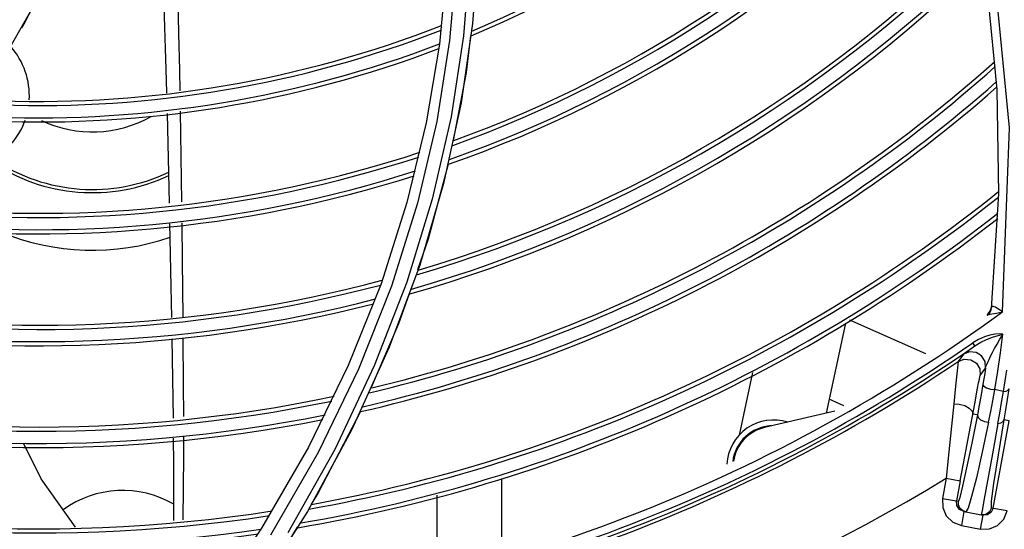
# Model space of a CAD drawing. Extents: x 40.7 to 137.4, y -250.8 to -221.5.
# Tile 61 of 256: x 56.5309 to 56.649, y -236.7705 to -236.7093. Entities that reach past the tile are written whole.
import ezdxf

# ---------------------------------------------------------------- set-up
doc = ezdxf.new("R2010")
doc.units = 0
doc.header["$MEASUREMENT"] = 0
doc.layers.get('0').update_dxf_attribs({"linetype": 'CONTINUOUS'})

msp = doc.modelspace()

# ---------------------------------------------------------------- linework, layer by layer
at = {"color": 155}
for p, q in [((56.58590450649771, -236.700418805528), (56.58524116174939, -236.7097803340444)), ((56.58213285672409, -236.7027905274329), (56.58126221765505, -236.7122514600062)), ((56.53294354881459, -236.706909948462), (56.53155333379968, -236.7096316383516)), ((56.64701327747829, -236.706470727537), (56.64808136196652, -236.7177211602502)), ((56.53155333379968, -236.7096316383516), (56.53116761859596, -236.7103179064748)), ((56.58524116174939, -236.7097803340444), (56.58387469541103, -236.7193168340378)), ((56.58249338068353, -236.7118415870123), (56.5809455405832, -236.7215205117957)), ((56.58126221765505, -236.7122514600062), (56.57969020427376, -236.7216961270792)), ((56.64808136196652, -236.7177211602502), (56.64829770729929, -236.7302285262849)), ((56.54860547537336, -236.7205653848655), (56.54885032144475, -236.7313417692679)), ((56.55017823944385, -236.7203094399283), (56.55033128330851, -236.731191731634)), ((56.58267188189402, -236.7209815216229), (56.58041136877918, -236.7308504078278)), ((56.57969020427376, -236.7216961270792), (56.57737604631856, -236.7312722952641)), ((56.58041136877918, -236.7308504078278), (56.57735041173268, -236.740824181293)), ((56.64829770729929, -236.7302285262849), (56.64740920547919, -236.7439887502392)), ((56.57737604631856, -236.7312722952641), (56.57426743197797, -236.7410037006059)), ((56.57890983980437, -236.7387787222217), (56.57525279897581, -236.7486242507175)), ((56.57426743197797, -236.7410037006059), (56.57033865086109, -236.7508058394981)), ((56.57550417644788, -236.7412746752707), (56.57154788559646, -236.7512572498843)), ((56.57735041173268, -236.740824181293), (56.57345912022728, -236.7508552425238)), ((56.64740575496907, -236.744183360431), (56.64745241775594, -236.7438446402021)), ((56.64696690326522, -236.7446825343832), (56.64695796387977, -236.7447645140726)), ((56.64733429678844, -236.7442866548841), (56.64740921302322, -236.7439886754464)), ((56.64734311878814, -236.7442044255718), (56.64739799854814, -236.7439858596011)), ((56.64741698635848, -236.7439489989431), (56.64740914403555, -236.7439887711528)), ((56.64777626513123, -236.7445650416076), (56.64807408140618, -236.7445183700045)), ((56.64807408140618, -236.7445183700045), (56.64840704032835, -236.7444546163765)), ((56.64840704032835, -236.7444546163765), (56.64877174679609, -236.7443665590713)), ((56.62993614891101, -236.7457484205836), (56.62764113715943, -236.7565456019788)), ((56.63958256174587, -236.7494235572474), (56.63048285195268, -236.7453721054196)), ((56.57525279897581, -236.7486242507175), (56.57077727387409, -236.7584840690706)), ((56.64457995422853, -236.749091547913), (56.64546382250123, -236.7484624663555)), ((56.6454638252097, -236.7484624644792), (56.64521114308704, -236.7480979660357)), ((56.64410008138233, -236.7494475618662), (56.64347058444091, -236.7503244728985)), ((56.57033865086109, -236.7508058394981), (56.56557680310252, -236.7605933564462)), ((56.61879385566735, -236.7516642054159), (56.61719727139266, -236.7591755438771)), ((56.6461131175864, -236.7520034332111), (56.64675153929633, -236.7511123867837)), ((56.64924383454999, -236.7513848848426), (56.64887790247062, -236.7539146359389)), ((56.64545074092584, -236.7553916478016), (56.64579815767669, -236.7535414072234)), ((56.64887790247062, -236.7539146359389), (56.64785247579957, -236.7537075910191)), ((56.62975403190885, -236.7556314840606), (56.62800130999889, -236.7548511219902)), ((56.57181347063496, -236.7563299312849), (56.56669471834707, -236.7661674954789)), ((56.62869024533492, -236.7563033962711), (56.62024710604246, -236.7582526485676)), ((56.64576318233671, -236.7567382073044), (56.64521237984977, -236.7566375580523)), ((56.64765142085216, -236.767917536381), (56.6495669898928, -236.757433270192)), ((56.6495669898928, -236.757433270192), (56.64898691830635, -236.7573272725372)), ((56.57077727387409, -236.7584840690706), (56.56546039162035, -236.7683059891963)), ((56.56557680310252, -236.7605933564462), (56.55994565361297, -236.7703389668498)), ((56.58874102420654, -236.7730680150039), (56.58874102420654, -236.7643495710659)), ((56.64203059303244, -236.764333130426), (56.64158933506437, -236.7667478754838)), ((56.6420305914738, -236.764333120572), (56.64371163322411, -236.7646402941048)), ((56.64371163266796, -236.7646402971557), (56.64327040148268, -236.7670549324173)), ((56.56669471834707, -236.7661674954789), (56.5659057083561, -236.7674492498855)), ((56.58098885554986, -236.7753077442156), (56.58098885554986, -236.7663645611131)), ((56.64158936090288, -236.7667477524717), (56.64348949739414, -236.767094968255)), ((56.64331646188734, -236.7676215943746), (56.64327040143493, -236.7670549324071)), ((56.64658884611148, -236.7668041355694), (56.64633315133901, -236.7682177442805)), ((56.56546039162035, -236.7683059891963), (56.55928375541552, -236.7780327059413)), ((56.64363992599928, -236.7680896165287), (56.64331646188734, -236.7676215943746)), ((56.64415441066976, -236.7683333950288), (56.64363992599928, -236.7680896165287)), ((56.64415441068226, -236.7683333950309), (56.64384718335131, -236.7700146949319)), ((56.64415441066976, -236.7683333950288), (56.64644343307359, -236.768751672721)), ((56.64464744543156, -236.767916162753), (56.64437325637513, -236.7683728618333)), ((56.64633315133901, -236.7682177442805), (56.64624170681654, -236.7687148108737)), ((56.64744887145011, -236.7678805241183), (56.64933246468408, -236.7682247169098)), ((56.64613620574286, -236.7704329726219), (56.64644343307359, -236.768751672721)), ((56.64697938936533, -236.7687081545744), (56.646443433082, -236.7687516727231)), ((56.55994565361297, -236.7703389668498), (56.55342683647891, -236.7799774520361)), ((56.56420427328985, -236.7702132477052), (56.56049295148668, -236.7762423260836)), ((56.64384731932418, -236.7700147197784), (56.64613607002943, -236.7704329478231))]:
    msp.add_line(p, q, dxfattribs=at)
for points in [[(56.57446637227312, -236.6505333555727), (56.57741628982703, -236.6584330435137), (56.57981244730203, -236.6666481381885), (56.58163067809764, -236.6751675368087), (56.58284064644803, -236.6839749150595), (56.58340901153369, -236.6930442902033), (56.58330358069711, -236.7023420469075), (56.58249338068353, -236.7118415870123)], [(56.64876869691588, -236.7443663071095), (56.64960376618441, -236.7222993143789), (56.64765071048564, -236.7021353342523), (56.6434291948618, -236.6840031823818)], [(56.5367654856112, -236.6992563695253), (56.53283531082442, -236.7072801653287), (56.5282828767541, -236.7151759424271)], [(56.5849220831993, -236.7017148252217), (56.58416427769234, -236.7112587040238), (56.58267188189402, -236.7209815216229)], [(56.5481531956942, -236.7059103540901), (56.54816608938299, -236.7063382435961), (56.54839240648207, -236.7127958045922)], [(56.54985890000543, -236.7057937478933), (56.54988404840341, -236.7069105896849), (56.54999188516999, -236.7109689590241), (56.55009478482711, -236.7153942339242), (56.5501366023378, -236.7178571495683)], [(56.58498629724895, -236.7112450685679), (56.58448408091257, -236.7156423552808), (56.58293279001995, -236.7238164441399)], [(56.54839240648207, -236.7127958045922), (56.54850614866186, -236.7165728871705), (56.54854486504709, -236.7181291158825)], [(56.58387469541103, -236.7193168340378), (56.58177432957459, -236.7289952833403), (56.57890983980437, -236.7387787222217)], [(56.5809455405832, -236.7215205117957), (56.57862658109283, -236.7313456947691), (56.57550417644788, -236.7412746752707)], [(56.58230943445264, -236.7266638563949), (56.57990188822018, -236.7356722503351), (56.57862768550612, -236.7393391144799)], [(56.54890683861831, -236.7338230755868), (56.54894548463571, -236.7355197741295), (56.54907051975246, -236.7413753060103), (56.54914059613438, -236.7450365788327)], [(56.55036485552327, -236.733691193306), (56.55042580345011, -236.7383095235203), (56.55049762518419, -236.7449799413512)], [(56.57763426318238, -236.7421979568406), (56.57637258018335, -236.7458287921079), (56.57307763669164, -236.7534656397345)], [(56.64745349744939, -236.7438447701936), (56.64743217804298, -236.7439006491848), (56.64741698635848, -236.7439489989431)], [(56.64877166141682, -236.7443665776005), (56.64853721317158, -236.7442137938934), (56.64830784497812, -236.7440686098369), (56.64810574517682, -236.74393458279), (56.64793047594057, -236.743828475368), (56.64778410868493, -236.7437568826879), (56.64767074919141, -236.7437215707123), (56.64758128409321, -236.7437228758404), (56.64750809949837, -236.7437598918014), (56.64745349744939, -236.7438447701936)], [(56.64695796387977, -236.7447645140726), (56.64717986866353, -236.7445521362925), (56.64733429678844, -236.7442866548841)], [(56.64695796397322, -236.7447645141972), (56.64696549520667, -236.7447611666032), (56.64698682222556, -236.7447478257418), (56.6470198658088, -236.7447259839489)], [(56.64696690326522, -236.7446825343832), (56.64718876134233, -236.7444700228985), (56.64734311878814, -236.7442044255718)], [(56.64701985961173, -236.7447259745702), (56.64725662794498, -236.7444872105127), (56.64740575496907, -236.744183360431)], [(56.64701986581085, -236.7447259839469), (56.64714020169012, -236.7446689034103), (56.64730006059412, -236.7446327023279), (56.64751584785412, -236.7446008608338), (56.64777626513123, -236.7445650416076)], [(56.64883938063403, -236.7470537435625), (56.6483801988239, -236.7470217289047), (56.64785704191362, -236.7470564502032), (56.64726748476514, -236.7471663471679), (56.64661176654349, -236.7473680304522), (56.64591384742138, -236.7476761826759), (56.64520720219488, -236.7480976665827)], [(56.64546383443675, -236.7484624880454), (56.64616645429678, -236.7480287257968), (56.64687595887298, -236.7476808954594), (56.64758262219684, -236.7474041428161), (56.64825208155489, -236.7471972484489), (56.64884282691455, -236.7470540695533)], [(56.64675161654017, -236.7511125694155), (56.64680132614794, -236.7509291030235), (56.64689087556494, -236.7506887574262), (56.64701306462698, -236.7504025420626), (56.64716521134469, -236.7500739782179), (56.64734943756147, -236.7496990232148), (56.64757081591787, -236.7492689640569), (56.64783291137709, -236.748779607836), (56.64813439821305, -236.7482388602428), (56.64847274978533, -236.7476573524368), (56.64884267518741, -236.7470539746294)], [(56.64785247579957, -236.7537075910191), (56.64821025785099, -236.7514938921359), (56.6485391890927, -236.7492758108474), (56.64883938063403, -236.7470537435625)], [(56.5491897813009, -236.7476063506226), (56.54930519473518, -236.7547870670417), (56.54932847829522, -236.7571111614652)], [(56.55051753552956, -236.7474968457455), (56.5505588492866, -236.7530759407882), (56.55056361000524, -236.7569447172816)], [(56.64409949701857, -236.7494477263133), (56.64415957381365, -236.7493979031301), (56.64431700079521, -236.7492811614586), (56.64457995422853, -236.749091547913)], [(56.64675153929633, -236.7511123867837), (56.6466850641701, -236.7503297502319), (56.64627599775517, -236.7496599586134), (56.64561427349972, -236.7492445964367), (56.64483331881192, -236.749167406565), (56.64410008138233, -236.7494475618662)], [(56.57345912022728, -236.7508552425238), (56.5687106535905, -236.7608909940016), (56.5630820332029, -236.7708740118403)], [(56.64347039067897, -236.7503244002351), (56.64340875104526, -236.7507491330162), (56.64329834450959, -236.7517990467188), (56.64315123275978, -236.7532889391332), (56.6429346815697, -236.7554120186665)], [(56.64347058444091, -236.7503244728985), (56.64420191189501, -236.7500490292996), (56.64498221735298, -236.7501290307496), (56.64564439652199, -236.7505483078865), (56.6460508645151, -236.7512211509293), (56.6461131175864, -236.7520034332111)], [(56.57154788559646, -236.7512572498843), (56.5667301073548, -236.7612410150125), (56.56102632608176, -236.7711706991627)], [(56.64579815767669, -236.7535414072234), (56.64591842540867, -236.7529074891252), (56.64600894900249, -236.7524483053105), (56.64607282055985, -236.7521516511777), (56.64611289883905, -236.7520035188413)], [(56.64675131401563, -236.751112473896), (56.64664890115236, -236.7517555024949), (56.64654386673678, -236.7523993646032), (56.64643619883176, -236.7530440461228)], [(56.64643619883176, -236.7530440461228), (56.64621486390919, -236.754319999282), (56.64598991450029, -236.755552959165), (56.6457631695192, -236.7567382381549)], [(56.64643623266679, -236.7530440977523), (56.64653958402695, -236.7532820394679), (56.64688004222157, -236.7535057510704), (56.64734737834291, -236.7536542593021), (56.64785665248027, -236.7537079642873)], [(56.64711240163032, -236.7575940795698), (56.64736531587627, -236.7563408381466), (56.64761379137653, -236.755043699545), (56.64785668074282, -236.7537079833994)], [(56.64822425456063, -236.7577618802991), (56.64844558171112, -236.7565189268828), (56.64866521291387, -236.7552348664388), (56.64888208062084, -236.7539149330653)], [(56.64888208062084, -236.7539149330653), (56.6492259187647, -236.753874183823), (56.6494734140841, -236.7537703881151), (56.64958580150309, -236.7536159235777)], [(56.64898675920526, -236.7573272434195), (56.64918623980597, -236.7561355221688), (56.64938655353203, -236.7548968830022), (56.64958599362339, -236.7536159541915)], [(56.6429346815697, -236.7554120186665), (56.64265720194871, -236.7580856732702), (56.64234685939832, -236.7611503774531), (56.64203058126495, -236.7643331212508)], [(56.64293463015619, -236.7554119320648), (56.64360169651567, -236.7554489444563), (56.64425484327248, -236.7556264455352), (56.64479215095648, -236.7559155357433), (56.64512963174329, -236.7562710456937), (56.6452123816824, -236.7566375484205)], [(56.64371163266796, -236.7646402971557), (56.6442520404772, -236.7617087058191), (56.64476876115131, -236.7589553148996), (56.64545074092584, -236.7553916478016)], [(56.64576318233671, -236.7567382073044), (56.64508807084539, -236.7601401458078), (56.6444816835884, -236.7630824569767), (56.64400210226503, -236.765273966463), (56.64366816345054, -236.7666285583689), (56.64348949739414, -236.767094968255)], [(56.64576336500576, -236.756738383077), (56.64584304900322, -236.7570557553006), (56.64615867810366, -236.7573468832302), (56.64660861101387, -236.7575338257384), (56.64711207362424, -236.7575937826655)], [(56.64711207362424, -236.7575937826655), (56.6463448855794, -236.7612074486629), (56.64564474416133, -236.7642853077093), (56.64507359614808, -236.7665415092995), (56.64464744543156, -236.767916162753)], [(56.64822425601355, -236.7577618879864), (56.6475674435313, -236.7613881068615), (56.64658884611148, -236.7668041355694)], [(56.64744887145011, -236.7678805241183), (56.64747285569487, -236.7670932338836), (56.64775309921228, -236.7649804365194), (56.64828988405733, -236.7615242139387), (56.64898691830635, -236.7573272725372)], [(56.64822414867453, -236.7577617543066), (56.64859739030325, -236.7576937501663), (56.64886037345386, -236.7575418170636), (56.64898692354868, -236.7573272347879)], [(56.53764423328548, -236.7701995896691), (56.53351944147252, -236.764423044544), (56.53144507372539, -236.7601957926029)], [(56.54935260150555, -236.7595190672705), (56.54938305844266, -236.7625591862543), (56.54938039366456, -236.7694178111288)], [(56.55056659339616, -236.7593691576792), (56.5505693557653, -236.761613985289), (56.55049200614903, -236.7693095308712)], [(56.64158933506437, -236.7667478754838), (56.64160848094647, -236.7678520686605), (56.64204171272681, -236.7688487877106), (56.64282093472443, -236.7696063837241), (56.64384731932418, -236.7700147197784)], [(56.64365878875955, -236.7679059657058), (56.64349543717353, -236.7675201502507), (56.64348949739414, -236.767094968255)], [(56.644372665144, -236.7683732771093), (56.64396474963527, -236.768209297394), (56.64365878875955, -236.7679059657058)], [(56.64613607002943, -236.7704329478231), (56.64721652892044, -236.7704143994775), (56.64819165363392, -236.7699907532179), (56.64893291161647, -236.7692285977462), (56.64933243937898, -236.7682248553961)], [(56.64744887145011, -236.7678805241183), (56.64721043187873, -236.7683757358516), (56.64676698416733, -236.7686748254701), (56.64624170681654, -236.7687148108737)], [(56.64765142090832, -236.7679175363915), (56.64742146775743, -236.7684027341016), (56.64697938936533, -236.7687081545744)]]:
    msp.add_lwpolyline(points, dxfattribs=at)
for centre, radius, start, end in [((56.53326218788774, -236.5866096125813), 0.1344852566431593, 292.6912000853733, 320.9118435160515), ((56.53326218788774, -236.5866096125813), 0.1349859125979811, 292.5720335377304, 320.7970522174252), ((56.53326218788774, -236.5866096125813), 0.1464491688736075, 289.7963564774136, 318.1108872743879), ((56.53326218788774, -236.5866096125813), 0.145948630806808, 289.9193214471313, 318.2303684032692), ((56.53326218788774, -236.5866096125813), 0.147914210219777, 289.4355797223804, 317.7602932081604), ((56.53326218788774, -236.5866096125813), 0.148414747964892, 289.3120170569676, 317.6401345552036), ((56.53326218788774, -236.5866096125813), 0.1598781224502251, 286.4428113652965, 314.8410937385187), ((56.53326218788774, -236.5866096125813), 0.1593776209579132, 286.569597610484, 314.9651029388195), ((56.53326218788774, -236.5866096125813), 0.1618437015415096, 285.9436763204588, 314.3526378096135), ((56.53326218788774, -236.5866096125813), 0.16134316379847, 286.0709753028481, 314.4772513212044), ((56.53326218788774, -236.5866096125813), 0.1330202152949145, 268.0045902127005, 291.2465731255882), ((56.53326218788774, -236.5866096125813), 0.1325197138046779, 268.031510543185, 291.3604927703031), ((56.53326218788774, -236.5866096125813), 0.1349857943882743, 267.6890389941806, 290.7970522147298), ((56.53326218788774, -236.5866096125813), 0.1344852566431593, 267.8047234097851, 290.9117501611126), ((56.52325131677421, -236.7184335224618), 0.008850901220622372, 356.7305489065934, 41.55614908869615), ((56.53326218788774, -236.5866096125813), 0.1715857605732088, 283.4411825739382, 311.8980705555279), ((56.53326218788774, -236.5866096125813), 0.1720862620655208, 283.311378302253, 311.7705226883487), ((56.53326218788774, -236.5866096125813), 0.1740518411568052, 282.8005442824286, 311.2683695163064), ((56.53326218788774, -236.5866096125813), 0.1735513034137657, 282.9307999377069, 311.3964415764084), ((56.52325131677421, -236.7184335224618), 0.008850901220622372, 250.0844580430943, 340.5048245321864), ((56.5396514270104, -236.7085237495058), 0.01426667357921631, 244.7457934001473, 299.580394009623), ((56.53326218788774, -236.5866096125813), 0.1464491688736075, 263.2092720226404, 288.1109297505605), ((56.53326218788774, -236.5866096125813), 0.1459486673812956, 263.3395335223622, 288.230368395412), ((56.53965142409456, -236.708523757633), 0.02117251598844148, 236.062036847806, 295.7187126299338), ((56.5396514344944, -236.7085237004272), 0.02155557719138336, 235.5683487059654, 295.2414609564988), ((56.53326218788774, -236.5866096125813), 0.148414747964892, 262.6969069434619, 287.6401345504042), ((56.53326218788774, -236.5866096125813), 0.147914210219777, 262.8275134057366, 287.7602932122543), ((56.53326218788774, -236.5866096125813), 0.1842944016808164, 280.1108522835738, 308.6196116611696), ((56.53326218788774, -236.5866096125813), 0.1837939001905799, 280.2433301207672, 308.7502442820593), ((56.53326218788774, -236.5866096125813), 0.1862599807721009, 279.5896382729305, 308.1055036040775), ((56.53326218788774, -236.5866096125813), 0.1857594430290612, 279.7225194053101, 308.2365964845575), ((56.53965142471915, -236.7085238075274), 0.02846135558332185, 247.3066204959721, 289.1686349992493), ((56.53326218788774, -236.5866096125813), 0.1598781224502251, 259.6822064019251, 284.8410937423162), ((56.53326218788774, -236.5866096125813), 0.1593776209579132, 259.8147598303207, 284.965102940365), ((56.53326218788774, -236.5866096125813), 0.1618437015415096, 259.1608980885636, 284.352637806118), ((56.53326218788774, -236.5866096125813), 0.16134316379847, 259.2937733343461, 284.4772513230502), ((56.53326218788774, -236.5866096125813), 0.195523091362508, 276.8422074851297, 306.2108924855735), ((56.53326218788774, -236.5866096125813), 0.1964959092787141, 276.802632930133, 304.7300582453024), ((56.53326218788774, -236.5866096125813), 0.1969404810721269, 276.8025672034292, 304.7309519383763), ((56.53326218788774, -236.5866096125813), 0.1973534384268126, 276.93128696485, 303.9473339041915), ((56.53326218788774, -236.5866096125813), 0.1720862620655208, 256.424207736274, 281.7705226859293), ((56.53326218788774, -236.5866096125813), 0.1715857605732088, 256.5587098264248, 281.8980705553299), ((56.53326218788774, -236.5866096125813), 0.1740518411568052, 255.8952943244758, 281.2683695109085), ((56.53326218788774, -236.5866096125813), 0.1735513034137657, 256.0300991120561, 281.3964415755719), ((56.62133461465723, -236.7629631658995), 0.005615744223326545, 72.47876651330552, 176.9320682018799), ((56.62133461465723, -236.7629631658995), 0.004944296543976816, 93.47295082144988, 172.8060927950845), ((56.62133461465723, -236.7629631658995), 0.00483442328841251, 103.0000000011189, 172.051752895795), ((56.53326218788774, -236.5866096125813), 0.1837939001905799, 253.2565396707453, 278.7502442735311), ((56.53326218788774, -236.5866096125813), 0.1842944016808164, 253.1202071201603, 278.6196116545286), ((56.53326218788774, -236.5866096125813), 0.1862599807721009, 252.5841510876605, 278.105503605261), ((56.53326218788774, -236.5866096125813), 0.1857594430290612, 252.7207677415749, 278.2365964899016), ((56.53326218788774, -236.5866096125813), 0.2083655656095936, 277.1019122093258, 301.4670103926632), ((56.54329330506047, -236.7780147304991), 0.01220813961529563, 59.85667548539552, 125.793464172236), ((56.53326218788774, -236.5866096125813), 0.1955230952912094, 249.7237022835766, 276.2116053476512)]:
    msp.add_arc(centre, radius, start, end, dxfattribs=at)

doc.saveas('drawing.dxf')
